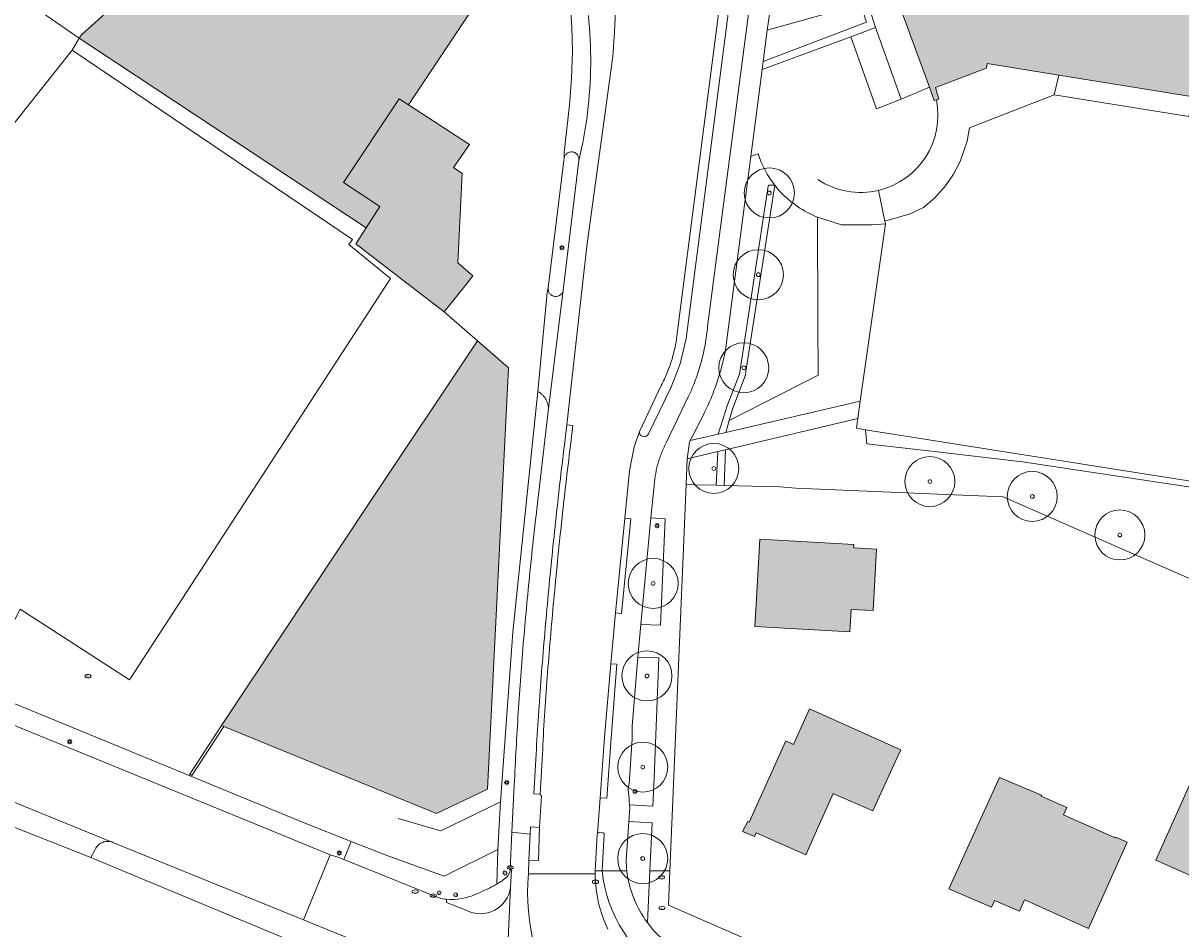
# Model space of a CAD drawing. Header units: metres. Extents: x 187482 to 189800, y 333582 to 335019.
# Tile 82 of 256: x 187874 to 187989, y 334216 to 334307. Entities that reach past the tile are written whole.
import ezdxf
from ezdxf.enums import TextEntityAlignment as Align

# ---------------------------------------------------------------- set-up
doc = ezdxf.new("R2010")
doc.units = ezdxf.units.M
doc.layers.get('0').update_dxf_attribs({"color": 252, "lineweight": 18})
for name, color, linetype, lineweight in [('B-WE-GR-BEPLANTING_CULTUUR_BODEMBEDEKKER-GV', 252, 'Continuous', 18), ('B-WE-GR-BEPLANTING_CULTUUR_HEESTERS-GV', 252, 'Continuous', 18), ('B-WE-GR-BOOM-S', 252, 'Continuous', 18), ('B-WE-IE-MEUBILAIR-S', 252, 'Continuous', 18), ('B-WE-IE-TERREINAFSCHEIDING_KUNSTMATIG_HEKWERK-G', 252, 'IE-TERREINAFSCHEIDING_KUNSTMATIG-SO', 18), ('B-WE-IE-TERREINAFSCHEIDING_KUNSTMATIG_MUUR-G', 252, 'IE-TERREINAFSCHEIDING_KUNSTMATIG-SO', 18), ('B-WE-OG-BEBOUWING-GV', 252, 'Continuous', 18), ('B-WE-OG-TERREIN_BEGROEID-GV', 252, 'Continuous', 18), ('B-WE-OG-TERREIN_ERF-GV', 252, 'Continuous', 18), ('B-WE-VH-GESLOTENVERHARDING_ASFALT-GV', 252, 'Continuous', 18), ('B-WE-VH-GESLOTENVERHARDING_BETON-GV', 252, 'Continuous', 18), ('B-WE-VH-HALFVERHARDING-GV', 252, 'Continuous', 18), ('B-WE-VH-OPENVERHARDING-GV', 252, 'Continuous', 18), ('B-WE-VH-OPENVERHARDING_BETONSTRAATSTEEN-GV', 252, 'Continuous', 18), ('B-WE-VH-OPENVERHARDING_STRAATBAKSTEEN-GV', 252, 'Continuous', 18), ('B-WE-VH-OPENVERHARDING_TEGEL-GV', 252, 'Continuous', 18)]:
    doc.layers.add(name, color=color, linetype=linetype, lineweight=lineweight)
doc.layers.add('B-WE-OG-BEBOUWING-V', color=7, linetype='Continuous', lineweight=18, true_color=0xf0f0f0)
doc.styles.add('NLCS-ISO', font='NLCS-ISO.ttf')
doc.linetypes.add('IE-TERREINAFSCHEIDING_KUNSTMATIG-SO', pattern='A,4,[82,NLCS.SHX,S=0.75,R=90,X=0,Y=0],4,-2', length=10)

# ---------------------------------------------------------------- blocks, each defined once
blk = doc.blocks.new('SIE-MEUBILAIR_PAAL_LICHTMAST-SO')
for points in [[(-0.62, 0), (-1, 0)], [(-0.71, 0.71), (-0.44, 0.44)], [(0, 1), (0, 0.62)], [(0.44, 0.44), (0.71, 0.71)], [(1, 0), (0.62, 0)], [(-0.71, -0.71), (-0.44, -0.44)], [(0, -0.62), (0, -1)], [(0.44, -0.44), (0.71, -0.71)]]:
    blk.add_lwpolyline(points)
blk.add_circle((0, 0), 0.5)
blk = doc.blocks.new('SIE-MEUBILAIR_PAAL_AFSLUITPAAL-SO')
blk.add_circle((0, 0), 0.75)
at = {"style": 'NLCS-ISO'}
blk.add_text('af', height=0.75, dxfattribs=at).set_placement((0, 0.05), align=Align.MIDDLE_CENTER)
blk = doc.blocks.new('SIE-MEUBILAIR_PAAL_VERKEERSBORD-SO')
blk.add_circle((0, 0), 0.75)
at = {"style": 'NLCS-ISO'}
blk.add_text('vb', height=0.75, dxfattribs=at).set_placement((0, 0.07), align=Align.MIDDLE_CENTER)
blk = doc.blocks.new('SIE-MEUBILAIR_PUT_BRANDKRAAN-SO')
blk.add_ellipse((0, 0), major_axis=(1.25, 0), ratio=0.54)
at = {"style": 'NLCS-ISO'}
blk.add_text('bk', height=0.75, dxfattribs=at).set_placement((0.03, 0), align=Align.MIDDLE_CENTER)
blk = doc.blocks.new('SIE-MEUBILAIR_PUT_KOLK-SO')
blk.add_ellipse((0, 0), major_axis=(1.25, 0), ratio=0.54)
at = {"style": 'NLCS-ISO'}
blk.add_text('klk', height=0.75, dxfattribs=at).set_placement((0.03, 0), align=Align.MIDDLE_CENTER)
blk = doc.blocks.new('SIE-MEUBILAIR_PUT_WATERLEIDINGPUT-SO')
blk.add_ellipse((0, 0), major_axis=(1.25, 0), ratio=0.54)
at = {"style": 'NLCS-ISO'}
blk.add_text('wl', height=0.75, dxfattribs=at).set_placement((-0.14, 0), align=Align.MIDDLE_CENTER)
blk = doc.blocks.new('SIE-MEUBILAIR_PUT_RIOOLPUT-SO')
blk.add_ellipse((0, 0), major_axis=(1.25, 0), ratio=0.54)
at = {"style": 'NLCS-ISO'}
blk.add_text('ri', height=0.75, dxfattribs=at).set_placement((-0.04, 0.07), align=Align.MIDDLE_CENTER)
blk = doc.blocks.new('SGR-BOOM_GBKN-SO')
at = {"color": 0, "linetype": 'ByBlock', "lineweight": 18}
for radius in [2, 0.15]:
    blk.add_circle((0, 0), radius, dxfattribs=at)

msp = doc.modelspace()

# ---------------------------------------------------------------- hatches: boundary and pattern name
at = {"layer": 'B-WE-OG-BEBOUWING-V'}
h = msp.add_hatch(color=256, dxfattribs=at)
h.dxf.hatch_style = 1
h.paths.add_polyline_path([(188033.108, 334320.742), (188033.794, 334325.007), (188033.376, 334325.074), (188030.565, 334325.526), (188032.496, 334337.489), (188020.556, 334339.403), (188020.77, 334340.736), (188016.565, 334341.411), (188016.351, 334340.078), (188004.832, 334341.963), (188005.049, 334343.295), (188000.845, 334343.981), (188000.628, 334342.649), (187988.994, 334344.524), (187989.208, 334345.857), (187985.019, 334346.529), (187984.805, 334345.196), (187976.803, 334346.461), (187975.502, 334338.831), (187973.555, 334339.204), (187971.69, 334338.096), (187971.652, 334338.071), (187971.615, 334338.047), (187969.924, 334336.836), (187968.849, 334335.952), (187967.822, 334335.011), (187967.811, 334335), (187967.8, 334334.99), (187967.667, 334334.859), (187967.534, 334334.728), (187967.272, 334334.463), (187967.137, 334334.323), (187967.003, 334334.182), (187966.738, 334333.898), (187965.015, 334331.81), (187963.883, 334330.153), (187962.882, 334328.413), (187962.018, 334326.601), (187961.297, 334324.728), (187960.705, 334322.693), (187960.279, 334320.617), (187960.021, 334318.513), (187959.933, 334316.396), (187960.015, 334314.278), (187960.267, 334312.174), (187960.687, 334310.097), (187961.273, 334308.06), (187964.215, 334300.097), (187964.676, 334298.773), (187964.902, 334298.834), (187965.145, 334298.9), (187964.798, 334300.062), (187969.904, 334302.02), (187969.979, 334302.47), (187977.151, 334301.313), (187990.579, 334299.146), (187996.728, 334298.153), (188002.553, 334297.213), (188005.507, 334296.736), (188013.68, 334295.417), (188017.559, 334294.791), (188021.383, 334318.538), (188029.227, 334317.272), (188029.879, 334321.261)], flags=17)
h.paths.add_polyline_path([(188029.227, 334317.272), (188028.824, 334314.805), (188032.052, 334314.278), (188033.108, 334320.742), (188029.879, 334321.261)], flags=16)
h = msp.add_hatch(color=256, dxfattribs=at)
h.dxf.hatch_style = 1
h.paths.add_polyline_path([(187907.893, 334286.048), (187909.278, 334288.188), (187905.646, 334290.583), (187911.204, 334298.94), (187912.128, 334298.326), (187912.405, 334298.742), (187918.251, 334307.524), (187923.118, 334314.833), (187923.242, 334315.02), (187907.415, 334325.722), (187905.804, 334324.716), (187889.844, 334314.748), (187883.474, 334308.987), (187879.435, 334305.333), (187879.215, 334305.012)], flags=17)
h = msp.add_hatch(color=256, dxfattribs=at)
h.dxf.hatch_style = 1
h.paths.add_polyline_path([(187912.128, 334298.326), (187911.204, 334298.94), (187905.646, 334290.583), (187909.278, 334288.188), (187907.893, 334286.048), (187906.857, 334284.438), (187910.672, 334281.51), (187915.698, 334277.652), (187917.887, 334280.386), (187918.579, 334281.251), (187917.053, 334282.533), (187917.486, 334291.468), (187916.64, 334292.085), (187918.215, 334294.37)], flags=17)
h = msp.add_hatch(color=256, dxfattribs=at)
h.dxf.hatch_style = 1
h.paths.add_polyline_path([(187919.035, 334274.734), (187908.213, 334258.537), (187893.455, 334236.303), (187893.691, 334236.206), (187911.835, 334228.767), (187914.923, 334227.501), (187920.039, 334229.94), (187922.116, 334272.034)], flags=17)
h = msp.add_hatch(color=256, dxfattribs=at)
h.dxf.hatch_style = 1
h.paths.add_polyline_path([(187946.886, 334248.427), (187946.764, 334246.18), (187956.238, 334245.646), (187956.366, 334247.905), (187958.563, 334247.784), (187958.91, 334253.935), (187956.641, 334254.061), (187956.66, 334254.393), (187947.243, 334254.91)], flags=17)
h = msp.add_hatch(color=256, dxfattribs=at)
h.dxf.hatch_style = 1
h.paths.add_polyline_path([(187951.833, 334223.367), (187953.714, 334227.581), (187954.563, 334229.483), (187955.275, 334229.177), (187955.482, 334229.089), (187958.542, 334227.775), (187958.849, 334228.44), (187961.056, 334233.225), (187961.349, 334233.86), (187952.211, 334237.96), (187950.616, 334234.405), (187949.837, 334234.754), (187946.196, 334226.641), (187946.064, 334226.699), (187945.506, 334225.709), (187946.729, 334225.206), (187946.885, 334225.575)], flags=17)
h = msp.add_hatch(color=256, dxfattribs=at)
h.dxf.hatch_style = 1
h.paths.add_polyline_path([(187973.819, 334218.826), (187976.89, 334217.446), (187980.098, 334216.004), (187983.977, 334224.635), (187982.799, 334225.139), (187982.76, 334225.051), (187977.586, 334227.379), (187977.928, 334228.097), (187975.354, 334229.215), (187975.403, 334229.326), (187971.191, 334231.095), (187966.126, 334219.982), (187970.393, 334218.124), (187970.691, 334218.808), (187973.19, 334217.72), (187973.696, 334218.881)], flags=17)
h = msp.add_hatch(color=256, dxfattribs=at)
h.dxf.hatch_style = 1
h.paths.add_polyline_path([(187986.829, 334222.849), (187992.984, 334220.106), (187991.505, 334216.732), (187988.838, 334210.65), (187988.536, 334210.783), (187988.315, 334210.279), (187993.834, 334207.858), (187998.195, 334217.798), (187998.525, 334217.653), (188002.479, 334226.542), (187996.816, 334229.05), (187996.647, 334228.669), (187990.549, 334231.178)], flags=17)

# ---------------------------------------------------------------- linework, layer by layer
at = {"layer": 'B-WE-GR-BEPLANTING_CULTUUR_BODEMBEDEKKER-GV', "flags": 128}
for points in [[(187947.074, 334293.45), (187946.34, 334293.163), (187943.859, 334274.088)], [(187941.637, 334267.423), (187940.489, 334265.148), (187940.301, 334264.776), (187943.077, 334265.421), (187944.034, 334268.365), (187945.206, 334271.402), (187948.089, 334290.194)], [(187948.089, 334290.194), (187948.108, 334290.322), (187948.745, 334290.308)]]:
    msp.add_lwpolyline(points, dxfattribs=at)
at = {"layer": 'B-WE-GR-BEPLANTING_CULTUUR_BODEMBEDEKKER-GV'}
for points in [[(187947.387, 334292.613, -0.0226589), (187947.074, 334293.45)], [(187947.771, 334291.806, -0.0225139), (187947.387, 334292.613)], [(187948.225, 334291.036, -0.021101), (187947.771, 334291.806)], [(187948.745, 334290.308, -0.0223493), (187948.225, 334291.036)], [(187943.859, 334274.088, -0.0080125), (187943.69, 334273.223)], [(187943.489, 334272.365, -0.0082596), (187943.256, 334271.515)], [(187943.69, 334273.223, -0.0082517), (187943.489, 334272.365)], [(187943.256, 334271.515, -0.0107644), (187942.993, 334270.674)], [(187942.993, 334270.674, -0.0096912), (187942.699, 334269.843)], [(187942.375, 334269.024, -0.0085145), (187942.021, 334268.217)], [(187942.699, 334269.843, -0.0096992), (187942.375, 334269.024)], [(187942.021, 334268.217, -0.0080988), (187941.637, 334267.423)]]:
    msp.add_lwpolyline(points, format="xyb", dxfattribs=at)
at = {"layer": 'B-WE-GR-BEPLANTING_CULTUUR_BODEMBEDEKKER-GV', "flags": 128}
msp.add_lwpolyline([(187943.04, 334263.676), (187939.981, 334262.954), (187939.873, 334260.381), (187940.698, 334260.361), (187942.899, 334260.307)], close=True, dxfattribs=at)
at = {"layer": 'B-WE-GR-BEPLANTING_CULTUUR_HEESTERS-GV', "flags": 128}
for points in [[(187958.816, 334306.056), (187958.027, 334308.602), (187957.318, 334308.403), (187957.514, 334307.802), (187957.566, 334307.643), (187957.908, 334306.594), (187947.591, 334302.676), (187947.487, 334301.886), (187956.344, 334305.146)], [(187957.318, 334308.403), (187947.999, 334305.793), (187947.591, 334302.676), (187957.908, 334306.594), (187957.566, 334307.643), (187957.514, 334307.802)], [(187948.745, 334290.308), (187948.108, 334290.322), (187948.089, 334290.194), (187945.206, 334271.402), (187944.034, 334268.365), (187943.077, 334265.421), (187943.849, 334265.6), (187944.188, 334266.782), (187944.542, 334268.016), (187945.79, 334271.247)], [(187943.822, 334263.86), (187943.04, 334263.676), (187942.899, 334260.307), (187943.672, 334260.288)], [(187936.368, 334257.04), (187935.355, 334246.395), (187937.318, 334246.309), (187937.783, 334256.967)]]:
    msp.add_lwpolyline(points, close=True, dxfattribs=at)
for points in [[(187934.223, 334228.375), (187936.545, 334228.247), (187936.676, 334231.07), (187937.16, 334243.048), (187935.067, 334243.131), (187934.495, 334236.232), (187934.49, 334234.963), (187934.197, 334230.421)], [(187931.489, 334221.761), (187930.79, 334221.768), (187930.784, 334221.472)], [(187931.669, 334216.865), (187932.044, 334215.932)]]:
    msp.add_lwpolyline(points, dxfattribs=at)
at = {"layer": 'B-WE-GR-BEPLANTING_CULTUUR_HEESTERS-GV'}
for points in [[(187934.197, 334230.421, 0.17519), (187934.108, 334229.614)], [(187934.108, 334229.614, -0.0117805), (187934.223, 334228.375)], [(187930.784, 334221.472, 0.0927242), (187931.669, 334216.865)], [(187938.309, 334211.312, -0.2464227), (187931.489, 334221.761)]]:
    msp.add_lwpolyline(points, format="xyb", dxfattribs=at)
at = {"layer": 'B-WE-IE-TERREINAFSCHEIDING_KUNSTMATIG_HEKWERK-G', "ltscale": 0.2, "flags": 128}
msp.add_lwpolyline([(188045.579, 334345.532), (188075.681, 334331.635), (188064.901, 334308.615), (188073.214, 334304.2), (188050.983, 334255.481), (188042.446, 334236.947), (188038.39, 334229.885), (188000, 334246.708), (187971.587, 334259.159), (187964.237, 334259.464), (187950.856, 334260.019), (187949.254, 334260.15), (187943.672, 334260.288), (187942.899, 334260.307), (187940.698, 334260.361)], dxfattribs=at)
at = {"layer": 'B-WE-IE-TERREINAFSCHEIDING_KUNSTMATIG_MUUR-G', "ltscale": 0.2, "flags": 128}
for points in [[(187958.816, 334306.056), (187956.344, 334305.146), (187947.487, 334301.886)], [(187919.035, 334274.734), (187915.698, 334277.652)], [(187921.335, 334228.653), (187922.554, 334245.609), (187925.068, 334269.685)], [(187893.455, 334236.303), (187890.283, 334231.421)], [(187890.283, 334231.421), (187890.493, 334231.285), (187893.691, 334236.206)], [(187911.102, 334226.999), (187915.366, 334225.774), (187921.335, 334228.653)]]:
    msp.add_lwpolyline(points, dxfattribs=at)
at = {"layer": 'B-WE-IE-TERREINAFSCHEIDING_KUNSTMATIG_MUUR-G', "ltscale": 0.2}
for points in [[(187959.108, 334289.785, 0.4046419), (187964.902, 334298.834)], [(187953.06, 334290.864, 0.207189), (187959.108, 334289.785)]]:
    msp.add_lwpolyline(points, format="xyb", dxfattribs=at)
at = {"layer": 'B-WE-OG-BEBOUWING-GV', "flags": 128}
for points in [[(187907.893, 334286.048), (187909.278, 334288.188), (187905.646, 334290.583), (187911.204, 334298.94), (187912.128, 334298.326), (187912.405, 334298.742), (187918.251, 334307.524), (187923.118, 334314.833), (187923.242, 334315.02), (187907.415, 334325.722), (187905.804, 334324.716), (187889.844, 334314.748), (187883.474, 334308.987), (187879.435, 334305.333), (187879.215, 334305.012)], [(187912.128, 334298.326), (187911.204, 334298.94), (187905.646, 334290.583), (187909.278, 334288.188), (187907.893, 334286.048), (187906.857, 334284.438), (187910.672, 334281.51), (187915.698, 334277.652), (187917.887, 334280.386), (187918.579, 334281.251), (187917.053, 334282.533), (187917.486, 334291.468), (187916.64, 334292.085), (187918.215, 334294.37)], [(187919.035, 334274.734), (187908.213, 334258.537), (187893.455, 334236.303), (187893.691, 334236.206), (187911.835, 334228.767), (187914.923, 334227.501), (187920.039, 334229.94), (187922.116, 334272.034)], [(187946.886, 334248.427), (187946.764, 334246.18), (187956.238, 334245.646), (187956.366, 334247.905), (187958.563, 334247.784), (187958.91, 334253.935), (187956.641, 334254.061), (187956.66, 334254.393), (187947.243, 334254.91)], [(187951.833, 334223.367), (187953.714, 334227.581), (187954.563, 334229.483), (187955.275, 334229.177), (187955.482, 334229.089), (187958.542, 334227.775), (187958.849, 334228.44), (187961.056, 334233.225), (187961.349, 334233.86), (187952.211, 334237.96), (187950.616, 334234.405), (187949.837, 334234.754), (187946.196, 334226.641), (187946.064, 334226.699), (187945.506, 334225.709), (187946.729, 334225.206), (187946.885, 334225.575)], [(187973.819, 334218.826), (187976.89, 334217.446), (187980.098, 334216.004), (187983.977, 334224.635), (187982.799, 334225.139), (187982.76, 334225.051), (187977.586, 334227.379), (187977.928, 334228.097), (187975.354, 334229.215), (187975.403, 334229.326), (187971.191, 334231.095), (187966.126, 334219.982), (187970.393, 334218.124), (187970.691, 334218.808), (187973.19, 334217.72), (187973.696, 334218.881)], [(187986.829, 334222.849), (187992.984, 334220.106), (187991.505, 334216.732), (187988.838, 334210.65), (187988.536, 334210.783), (187988.315, 334210.279), (187993.834, 334207.858), (187998.195, 334217.798), (187998.525, 334217.653), (188002.479, 334226.542), (187996.816, 334229.05), (187996.647, 334228.669), (187990.549, 334231.178)]]:
    msp.add_lwpolyline(points, close=True, dxfattribs=at)
msp.add_lwpolyline([(187961.273, 334308.06), (187964.215, 334300.097), (187964.676, 334298.773), (187964.902, 334298.834), (187965.145, 334298.9), (187964.798, 334300.062), (187969.904, 334302.02), (187969.979, 334302.47), (187977.151, 334301.313), (187990.579, 334299.146), (187996.728, 334298.153), (188002.553, 334297.213), (188005.507, 334296.736), (188013.68, 334295.417), (188017.559, 334294.791), (188021.383, 334318.538)], dxfattribs=at)
at = {"layer": 'B-WE-OG-TERREIN_BEGROEID-GV', "flags": 128}
for points in [[(188064.323, 334332.416), (188057.231, 334288.401), (188038.576, 334291.42), (188032.702, 334253.748), (188022.84, 334255.232), (187973.507, 334262.658), (187964.413, 334263.706), (187957.931, 334264.447), (187957.808, 334265.859), (187956.902, 334266.005), (187957.04, 334266.98), (187943.822, 334263.86), (187943.672, 334260.288), (187949.254, 334260.15), (187950.856, 334260.019), (187964.237, 334259.464), (187971.587, 334259.159), (188000, 334246.708), (188038.39, 334229.885), (188042.446, 334236.947), (188050.983, 334255.481), (188073.214, 334304.2), (188064.901, 334308.615)], [(187835.604, 334252.492), (187837.193, 334256.156), (187837.844, 334257.715), (187838.883, 334260.142), (187842.048, 334254.642), (187847.078, 334258.225), (187845.888, 334262.768), (187878.519, 334303.816), (187879.215, 334305.012), (187875.011, 334307.887), (187872.86, 334309.354), (187872.514, 334308.952), (187872.175, 334308.553), (187838.56, 334267.626)], [(187948.745, 334290.308), (187945.79, 334271.247), (187944.542, 334268.016), (187944.188, 334266.782), (187945.938, 334267.686), (187953.08, 334271.312), (187953.048, 334276.676), (187953.003, 334287.119)], [(187936.007, 334216.588), (187936.252, 334221.761), (187936.48, 334226.566), (187934.151, 334226.686), (187933.886, 334222.835)]]:
    msp.add_lwpolyline(points, dxfattribs=at)
for points in [[(187890.202, 334231.296), (187890.283, 334231.421), (187893.455, 334236.303), (187908.213, 334258.537), (187919.035, 334274.734), (187915.698, 334277.652), (187910.672, 334281.51), (187906.857, 334284.438), (187907.893, 334286.048), (187879.215, 334305.012), (187878.519, 334303.816), (187906.526, 334284.87), (187906.182, 334284.377), (187910.329, 334280.975), (187884.252, 334240.855), (187873.333, 334247.918), (187871.977, 334245.278), (187851.153, 334256.076), (187844.023, 334251.209), (187844.463, 334250.443), (187844.646, 334249.896), (187849.743, 334247.848), (187868.542, 334240.203)], [(187959.794, 334286.452), (187958.467, 334286.359), (187955.412, 334286.33), (187953.003, 334287.119), (187953.048, 334276.676), (187953.08, 334271.312), (187945.938, 334267.686), (187944.188, 334266.782), (187943.849, 334265.6), (187957.286, 334268.721)], [(188017.113, 334256.481), (187957.808, 334265.859), (187957.931, 334264.447), (187964.413, 334263.706), (187973.507, 334262.658), (188022.84, 334255.232), (188022.724, 334255.548)]]:
    msp.add_lwpolyline(points, close=True, dxfattribs=at)
at = {"layer": 'B-WE-OG-TERREIN_BEGROEID-GV'}
for points in [[(187949.332, 334289.623, -0.0220031), (187948.745, 334290.308)], [(187953.003, 334287.119, -0.1102332), (187949.332, 334289.623)], [(187933.886, 334222.835, 0.0258302), (187933.958, 334221.761)], [(187933.958, 334221.761, 0.1311295), (187936.007, 334216.588)]]:
    msp.add_lwpolyline(points, format="xyb", dxfattribs=at)
at = {"layer": 'B-WE-OG-TERREIN_ERF-GV', "flags": 128}
for points in [[(187886.113, 334321.442), (187886.425, 334318.238), (187886.495, 334318.154), (187881.492, 334314.14), (187881.137, 334314.229), (187875.011, 334307.887), (187879.215, 334305.012), (187879.435, 334305.333), (187883.474, 334308.987), (187889.844, 334314.748), (187905.804, 334324.716), (187904.982, 334326.03), (187906.24, 334326.646), (187907.22, 334328.362), (187901.394, 334332.338), (187901.093, 334332.268), (187901.853, 334330.847)], [(187918.251, 334307.524), (187912.405, 334298.742), (187912.128, 334298.326), (187918.215, 334294.37), (187916.64, 334292.085), (187917.486, 334291.468), (187917.053, 334282.533), (187918.579, 334281.251), (187917.887, 334280.386), (187915.698, 334277.652), (187919.035, 334274.734), (187922.116, 334272.034), (187920.039, 334229.94), (187914.923, 334227.501), (187911.835, 334228.767), (187893.691, 334236.206), (187893.455, 334236.303), (187890.283, 334231.421), (187890.202, 334231.296), (187901.71, 334226.563), (187906.403, 334224.708), (187910.068, 334223.259), (187915.685, 334221.225), (187921.074, 334223.911), (187921.335, 334228.653), (187922.554, 334245.609), (187925.068, 334269.685), (187925.993, 334279.577), (187926.093, 334280.05), (187927.704, 334293.026), (187927.696, 334293.582), (187928.232, 334298.342), (187928.436, 334300.96), (187928.523, 334303.708), (187928.471, 334306.066), (187928.295, 334308.699)], [(188000, 334246.708), (187971.587, 334259.159), (187964.237, 334259.464), (187950.856, 334260.019), (187949.254, 334260.15), (187943.672, 334260.288), (187942.899, 334260.307), (187940.698, 334260.361), (187939.873, 334260.381), (187938.249, 334221.761), (187938.106, 334218.35), (187965.115, 334206.563), (187988.753, 334196.247), (187989.129, 334196.304), (187998.197, 334192.368)], [(187871.678, 334208.961), (187883.426, 334204.262), (187883.519, 334204.494), (187889.713, 334202.016), (187889.911, 334201.937), (187901.302, 334197.381), (187899.259, 334192.274), (187901.456, 334191.395), (187911.022, 334187.568), (187911.808, 334187.253), (187913.676, 334209.467), (187910.777, 334210.467), (187904.937, 334212.873), (187880.395, 334223.092), (187868.606, 334227.736)]]:
    msp.add_lwpolyline(points, dxfattribs=at)
for points in [[(187946.764, 334246.18), (187946.886, 334248.427), (187947.243, 334254.91), (187956.66, 334254.393), (187956.641, 334254.061), (187958.91, 334253.935), (187958.563, 334247.784), (187956.366, 334247.905), (187956.238, 334245.646)], [(187953.714, 334227.581), (187951.833, 334223.367), (187946.885, 334225.575), (187946.729, 334225.206), (187945.506, 334225.709), (187946.064, 334226.699), (187946.196, 334226.641), (187949.837, 334234.754), (187950.616, 334234.405), (187952.211, 334237.96), (187961.349, 334233.86), (187961.056, 334233.225), (187958.849, 334228.44), (187958.542, 334227.775), (187955.482, 334229.089), (187955.275, 334229.177), (187954.563, 334229.483)], [(187976.89, 334217.446), (187973.819, 334218.826), (187973.696, 334218.881), (187973.19, 334217.72), (187970.691, 334218.808), (187970.393, 334218.124), (187966.126, 334219.982), (187971.191, 334231.095), (187975.403, 334229.326), (187975.354, 334229.215), (187977.928, 334228.097), (187977.586, 334227.379), (187982.76, 334225.051), (187982.799, 334225.139), (187983.977, 334224.635), (187980.098, 334216.004)], [(187992.984, 334220.106), (187986.829, 334222.849), (187990.549, 334231.178), (187996.647, 334228.669), (187996.816, 334229.05), (188002.479, 334226.542), (187998.525, 334217.653), (187998.195, 334217.798), (187993.834, 334207.858), (187988.315, 334210.279), (187988.536, 334210.783), (187988.838, 334210.65), (187991.505, 334216.732)]]:
    msp.add_lwpolyline(points, close=True, dxfattribs=at)
at = {"layer": 'B-WE-VH-GESLOTENVERHARDING_ASFALT-GV', "flags": 128}
for points in [[(187942.026, 334276.185), (187946.477, 334310.269), (187947.536, 334320.273), (187947.677, 334326.317)], [(187945.045, 334314.965), (187942.211, 334293.009), (187939.881, 334274.972), (187939.286, 334272.463), (187938.356, 334270.058), (187936.085, 334265.399)], [(187939.018, 334275.733), (187943.892, 334313.407)], [(187927.725, 334264.363), (187927.97, 334266.345), (187928.486, 334271.153), (187929.968, 334284.222), (187932.549, 334303.167), (187932.714, 334305.638), (187932.879, 334309.043), (187932.784, 334312.773)], [(187932.879, 334309.043), (187932.714, 334305.638), (187932.549, 334303.167), (187929.968, 334284.222), (187928.486, 334271.153), (187927.97, 334266.345), (187928.565, 334266.271), (187928.32, 334264.289)], [(187964.902, 334298.834), (187964.676, 334298.773), (187964.215, 334300.097), (187961.376, 334298.916), (187958.905, 334297.931), (187956.344, 334305.146), (187947.487, 334301.886), (187946.34, 334293.163), (187947.074, 334293.45)], [(187990.132, 334297.173), (187976.66, 334299.328), (187968.21, 334296.032), (187967.967, 334294.723), (187967.284, 334292.675), (187966.6, 334291.404), (187965.807, 334290.253), (187964.694, 334289.025), (187963.604, 334288.081), (187962.276, 334287.434), (187959.745, 334286.725), (187959.794, 334286.452), (187957.286, 334268.721), (187957.04, 334266.98), (187956.902, 334266.005), (187957.808, 334265.859), (188017.113, 334256.481)], [(187929.159, 334292.775), (187927.604, 334279.819), (187926.143, 334267.974), (187925.126, 334259.341)], [(187953.003, 334287.119), (187955.412, 334286.33), (187958.467, 334286.359), (187959.794, 334286.452), (187959.745, 334286.725), (187959.108, 334289.785)], [(187925.532, 334233.456), (187925.301, 334229.445), (187925.294, 334229.322), (187925.435, 334229.288), (187925.225, 334226.108), (187925.112, 334222.8), (187924.162, 334222.831), (187924.122, 334221.472), (187930.784, 334221.472), (187930.79, 334221.768), (187931.007, 334225.398), (187931.016, 334225.514), (187931.301, 334229.078), (187931.738, 334235.133), (187932.35, 334242.457), (187932.821, 334247.547), (187933.762, 334257.008), (187934.23, 334261.767), (187934.686, 334264.152), (187935.239, 334265.765), (187937.397, 334270.279)], [(187937.93, 334264.614), (187940.133, 334269.208)], [(187935.239, 334265.765), (187934.686, 334264.152), (187934.23, 334261.767), (187933.762, 334257.008), (187934.359, 334256.949), (187933.418, 334247.488), (187932.821, 334247.547), (187932.35, 334242.457), (187932.949, 334242.415), (187932.378, 334235.04), (187931.952, 334229.027), (187931.301, 334229.078), (187931.016, 334225.514)], [(187934.197, 334230.421), (187934.49, 334234.963), (187934.495, 334236.232), (187935.067, 334243.131), (187935.355, 334246.395), (187936.368, 334257.04), (187936.691, 334260.261)], [(187868.189, 334230.481), (187882.591, 334224.612), (187901.628, 334216.863), (187904.301, 334223.37), (187898.25, 334225.871), (187868.642, 334237.956), (187843.107, 334248.381), (187839.486, 334249.846)], [(187922.704, 334230.347), (187922.701, 334230.322), (187922.471, 334225.622), (187924.289, 334225.432), (187924.324, 334226.152), (187925.225, 334226.108), (187925.435, 334229.288), (187925.294, 334229.322), (187925.301, 334229.445), (187924.662, 334229.48), (187924.884, 334233.457)], [(187933.886, 334222.835), (187934.151, 334226.686), (187934.244, 334228.041), (187934.223, 334228.375)], [(187924.122, 334221.472), (187924.162, 334222.831), (187924.289, 334225.432), (187922.471, 334225.622), (187922.289, 334221.885), (187922.441, 334221.878), (187922.34, 334220.092)], [(187931.196, 334225.591), (187931.508, 334225.581)], [(187931.702, 334225.415), (187931.482, 334221.839), (187931.489, 334221.761), (187933.958, 334221.761)], [(187915, 334219.126), (187905.668, 334222.896), (187905.061, 334223.141), (187904.301, 334223.37), (187901.628, 334216.863), (187904.643, 334215.636), (187912.227, 334212.62), (187915.626, 334211.24), (187919.141, 334209.813)], [(187930.784, 334221.472), (187924.122, 334221.472)], [(187933.958, 334221.761), (187931.489, 334221.761)], [(187921.733, 334206.707), (187922.34, 334220.092)], [(187922.34, 334220.092), (187921.733, 334206.707), (187923.766, 334206.606), (187923.78, 334206.903)], [(187917.908, 334217.831), (187915.928, 334218.607), (187915.941, 334218.921), (187915.852, 334218.928), (187915.768, 334218.936)], [(187932.044, 334215.932), (187931.669, 334216.865)]]:
    msp.add_lwpolyline(points, dxfattribs=at)
at = {"layer": 'B-WE-VH-GESLOTENVERHARDING_ASFALT-GV'}
for points in [[(187930.115, 334307.268, -0.0281932), (187930.342, 334302.411)], [(187930.342, 334302.411, -0.0280358), (187930.022, 334297.56)], [(187959.108, 334289.785, 0.4046419), (187964.902, 334298.834)], [(187930.022, 334297.56, -0.028237), (187929.159, 334292.775)], [(187947.074, 334293.45, 0.0226589), (187947.387, 334292.613)], [(187947.387, 334292.613, 0.0225139), (187947.771, 334291.806)], [(187947.771, 334291.806, 0.021101), (187948.225, 334291.036)], [(187948.225, 334291.036, 0.0223493), (187948.745, 334290.308)], [(187948.745, 334290.308, 0.0220031), (187949.332, 334289.623)], [(187949.332, 334289.623, 0.1102332), (187953.003, 334287.119)], [(187941.925, 334275.282, 0.0121534), (187942.026, 334276.185)], [(187938.812, 334274.317, 0.0114813), (187938.932, 334275.023)], [(187938.932, 334275.023, 0.011441), (187939.018, 334275.733)], [(187941.785, 334274.385, 0.011053), (187941.925, 334275.282)], [(187938.471, 334272.928, 0.0132306), (187938.658, 334273.619)], [(187938.658, 334273.619, 0.0115321), (187938.812, 334274.317)], [(187941.387, 334272.613, 0.0101418), (187941.606, 334273.495)], [(187941.606, 334273.495, 0.0101536), (187941.785, 334274.385)], [(187938.251, 334272.247, 0.0119259), (187938.471, 334272.928)], [(187941.13, 334271.742, 0.0104403), (187941.387, 334272.613)], [(187937.713, 334270.921, 0.0106342), (187937.998, 334271.578)], [(187937.998, 334271.578, 0.0106378), (187938.251, 334272.247)], [(187940.835, 334270.883, 0.0104448), (187941.13, 334271.742)], [(187937.397, 334270.279, 0.0124995), (187937.713, 334270.921)], [(187940.133, 334269.208, 0.0108428), (187940.502, 334270.038)], [(187940.502, 334270.038, 0.0104302), (187940.835, 334270.883)], [(187935.22, 334265.598, -0.0893467), (187935.239, 334265.765)], [(187935.262, 334265.435, -0.0849903), (187935.22, 334265.598)], [(187935.359, 334265.298, -0.0775794), (187935.262, 334265.435)], [(187936.085, 334265.399, -0.0883786), (187935.976, 334265.271)], [(187927.263, 334260.504, -0.0020744), (187927.725, 334264.363)], [(187928.32, 334264.289, 0.0018519), (187927.859, 334260.435)], [(187935.499, 334265.205, -0.0907652), (187935.359, 334265.298)], [(187935.663, 334265.167, -0.0863813), (187935.499, 334265.205)], [(187935.829, 334265.19, -0.0902973), (187935.663, 334265.167)], [(187935.976, 334265.271, -0.087966), (187935.829, 334265.19)], [(187937.673, 334264.105, -0.0133301), (187937.93, 334264.614)], [(187937.074, 334262.505, -0.0127623), (187937.245, 334263.049)], [(187937.245, 334263.049, -0.0143685), (187937.445, 334263.583)], [(187937.445, 334263.583, -0.0110581), (187937.673, 334264.105)], [(187936.822, 334261.393, -0.016145), (187936.933, 334261.953)], [(187936.933, 334261.953, -0.0127732), (187937.074, 334262.505)], [(187936.691, 334260.261, -0.0139762), (187936.741, 334260.829)], [(187936.741, 334260.829, -0.0126596), (187936.822, 334261.393)], [(187926.831, 334256.642, -0.0015916), (187927.263, 334260.504)], [(187927.859, 334260.435, 0.0018211), (187927.428, 334256.578)], [(187925.126, 334259.341, 0.0024895), (187924.705, 334255.728)], [(187926.429, 334252.777, -0.0020743), (187926.831, 334256.642)], [(187927.428, 334256.578, 0.0021037), (187927.026, 334252.718)], [(187924.705, 334255.728, 0.0022159), (187924.317, 334252.111)], [(187926.056, 334248.909, -0.001793), (187926.429, 334252.777)], [(187927.026, 334252.718, 0.0020766), (187926.654, 334248.855)], [(187924.317, 334252.111, 0.0024628), (187923.964, 334248.491)], [(187923.964, 334248.491, 0.0021904), (187923.644, 334244.867)], [(187925.713, 334245.038, -0.0018169), (187926.056, 334248.909)], [(187926.654, 334248.855, 0.0017965), (187926.311, 334244.989)], [(187923.644, 334244.867, 0.0022137), (187923.358, 334241.24)], [(187925.4, 334241.165, -0.0018164), (187925.713, 334245.038)], [(187926.311, 334244.989, 0.0017979), (187925.998, 334241.121)], [(187923.358, 334241.24, 0.0022129), (187923.106, 334237.611)], [(187925.116, 334237.289, -0.002053), (187925.4, 334241.165)], [(187925.998, 334241.121, 0.0017992), (187925.715, 334237.251)], [(187923.106, 334237.611, 0.0022118), (187922.888, 334233.98)], [(187924.884, 334233.457, -0.0020486), (187925.116, 334237.289)], [(187925.715, 334237.251, 0.0018783), (187925.532, 334233.456)], [(187922.888, 334233.98, 0.0022103), (187922.704, 334230.347)], [(187934.108, 334229.614, -0.17519), (187934.197, 334230.421)], [(187934.223, 334228.375, 0.0117805), (187934.108, 334229.614)], [(187931.016, 334225.514, -0.2959847), (187931.196, 334225.591)], [(187931.508, 334225.581, -0.5216806), (187931.702, 334225.415)], [(187933.958, 334221.761, -0.0258302), (187933.886, 334222.835)], [(187924.122, 334221.472, 0.1684117), (187927.711, 334207.388)], [(187927.711, 334207.388, -0.1684117), (187924.122, 334221.472)], [(187931.669, 334216.865, -0.0927242), (187930.784, 334221.472)], [(187931.489, 334221.761, 0.2464227), (187938.309, 334211.312)], [(187936.007, 334216.588, -0.1311295), (187933.958, 334221.761)], [(187915.768, 334218.936, -0.0576301), (187915, 334219.126)], [(187922.34, 334220.092, -0.5179272), (187917.908, 334217.831)], [(187939.237, 334213.695, -0.1014821), (187936.007, 334216.588)]]:
    msp.add_lwpolyline(points, format="xyb", dxfattribs=at)
at = {"layer": 'B-WE-VH-GESLOTENVERHARDING_BETON-GV', "flags": 128}
msp.add_lwpolyline([(187925.225, 334226.108), (187924.324, 334226.152), (187924.289, 334225.432), (187924.162, 334222.831), (187925.112, 334222.8)], close=True, dxfattribs=at)
at = {"layer": 'B-WE-VH-GESLOTENVERHARDING_BETON-GV'}
for points in [[(187922.279, 334221.756, -0.1668218), (187921.966, 334221.168)], [(187920.666, 334220.277, -0.0251721), (187918.847, 334219.42)], [(187920.971, 334220.442, -0.0144709), (187920.666, 334220.277)], [(187921.966, 334221.168, -0.0521657), (187920.971, 334220.442)], [(187918.847, 334219.42, -0.1228894), (187915.941, 334218.921)], [(187917.908, 334217.831, 0.5179272), (187922.34, 334220.092)]]:
    msp.add_lwpolyline(points, format="xyb", dxfattribs=at)
at = {"layer": 'B-WE-VH-GESLOTENVERHARDING_BETON-GV', "flags": 128}
for points in [[(187922.34, 334220.092), (187922.441, 334221.878), (187922.289, 334221.885), (187922.279, 334221.756)], [(187915.941, 334218.921), (187915.928, 334218.607), (187917.908, 334217.831)]]:
    msp.add_lwpolyline(points, dxfattribs=at)
at = {"layer": 'B-WE-VH-HALFVERHARDING-GV', "flags": 128}
msp.add_lwpolyline([(187910.329, 334280.975), (187906.182, 334284.377), (187906.526, 334284.87), (187878.519, 334303.816), (187845.888, 334262.768), (187847.078, 334258.225), (187842.048, 334254.642), (187844.023, 334251.209), (187851.153, 334256.076), (187871.977, 334245.278), (187873.333, 334247.918), (187884.252, 334240.855)], close=True, dxfattribs=at)
at = {"layer": 'B-WE-VH-OPENVERHARDING-GV', "flags": 128}
for points in [[(187948.235, 334307.589), (187947.999, 334305.793), (187957.318, 334308.403)], [(187958.027, 334308.602), (187958.816, 334306.056), (187961.376, 334298.916), (187964.215, 334300.097), (187961.273, 334308.06)]]:
    msp.add_lwpolyline(points, dxfattribs=at)
msp.add_lwpolyline([(187961.376, 334298.916), (187958.816, 334306.056), (187956.344, 334305.146), (187958.905, 334297.931)], close=True, dxfattribs=at)
at = {"layer": 'B-WE-VH-OPENVERHARDING_BETONSTRAATSTEEN-GV', "flags": 128}
for points in [[(187977.151, 334301.313), (187969.979, 334302.47), (187969.904, 334302.02), (187964.798, 334300.062), (187965.145, 334298.9), (187964.902, 334298.834)], [(187959.108, 334289.785), (187959.745, 334286.725), (187962.276, 334287.434), (187963.604, 334288.081), (187964.694, 334289.025), (187965.807, 334290.253), (187966.6, 334291.404), (187967.284, 334292.675), (187967.967, 334294.723), (187968.21, 334296.032), (187976.66, 334299.328), (187977.151, 334301.313)], [(187931.016, 334225.514), (187931.007, 334225.398), (187930.79, 334221.768)], [(187930.79, 334221.768), (187931.489, 334221.761), (187931.482, 334221.839), (187931.702, 334225.415)], [(187931.508, 334225.581), (187931.196, 334225.591)]]:
    msp.add_lwpolyline(points, dxfattribs=at)
at = {"layer": 'B-WE-VH-OPENVERHARDING_BETONSTRAATSTEEN-GV'}
for points in [[(187964.902, 334298.834, -0.4046419), (187959.108, 334289.785)], [(187931.196, 334225.591, 0.2959847), (187931.016, 334225.514)], [(187931.702, 334225.415, 0.5216806), (187931.508, 334225.581)]]:
    msp.add_lwpolyline(points, format="xyb", dxfattribs=at)
at = {"layer": 'B-WE-VH-OPENVERHARDING_STRAATBAKSTEEN-GV', "flags": 128}
for points in [[(187936.085, 334265.399), (187938.356, 334270.058), (187939.286, 334272.463), (187939.881, 334274.972), (187942.211, 334293.009), (187945.045, 334314.965)], [(187943.892, 334313.407), (187939.018, 334275.733)], [(187937.397, 334270.279), (187935.239, 334265.765)], [(187928.32, 334264.289), (187928.565, 334266.271), (187927.97, 334266.345), (187927.725, 334264.363)], [(187924.884, 334233.457), (187924.662, 334229.48), (187925.301, 334229.445), (187925.532, 334233.456)], [(187882.591, 334224.612), (187868.189, 334230.481)], [(187868.943, 334228.586), (187868.606, 334227.736), (187880.395, 334223.092), (187880.814, 334223.915)]]:
    msp.add_lwpolyline(points, dxfattribs=at)
at = {"layer": 'B-WE-VH-OPENVERHARDING_STRAATBAKSTEEN-GV'}
for points in [[(187938.932, 334275.023, -0.0114813), (187938.812, 334274.317)], [(187939.018, 334275.733, -0.011441), (187938.932, 334275.023)], [(187938.658, 334273.619, -0.0132306), (187938.471, 334272.928)], [(187938.812, 334274.317, -0.0115321), (187938.658, 334273.619)], [(187938.471, 334272.928, -0.0119259), (187938.251, 334272.247)], [(187937.998, 334271.578, -0.0106342), (187937.713, 334270.921)], [(187938.251, 334272.247, -0.0106378), (187937.998, 334271.578)], [(187937.713, 334270.921, -0.0124995), (187937.397, 334270.279)], [(187935.239, 334265.765, 0.0893467), (187935.22, 334265.598)], [(187935.22, 334265.598, 0.0849903), (187935.262, 334265.435)], [(187935.262, 334265.435, 0.0775794), (187935.359, 334265.298)], [(187935.976, 334265.271, 0.0883786), (187936.085, 334265.399)], [(187927.725, 334264.363, 0.0020744), (187927.263, 334260.504)], [(187927.859, 334260.435, -0.0018519), (187928.32, 334264.289)], [(187935.359, 334265.298, 0.0907652), (187935.499, 334265.205)], [(187935.499, 334265.205, 0.0863813), (187935.663, 334265.167)], [(187935.663, 334265.167, 0.0902973), (187935.829, 334265.19)], [(187935.829, 334265.19, 0.087966), (187935.976, 334265.271)], [(187927.263, 334260.504, 0.0015916), (187926.831, 334256.642)], [(187927.428, 334256.578, -0.0018211), (187927.859, 334260.435)], [(187926.831, 334256.642, 0.0020743), (187926.429, 334252.777)], [(187927.026, 334252.718, -0.0021037), (187927.428, 334256.578)], [(187926.429, 334252.777, 0.001793), (187926.056, 334248.909)], [(187926.654, 334248.855, -0.0020766), (187927.026, 334252.718)], [(187926.056, 334248.909, 0.0018169), (187925.713, 334245.038)], [(187926.311, 334244.989, -0.0017965), (187926.654, 334248.855)], [(187925.713, 334245.038, 0.0018164), (187925.4, 334241.165)], [(187925.998, 334241.121, -0.0017979), (187926.311, 334244.989)], [(187925.4, 334241.165, 0.002053), (187925.116, 334237.289)], [(187925.715, 334237.251, -0.0017992), (187925.998, 334241.121)], [(187925.116, 334237.289, 0.0020486), (187924.884, 334233.457)], [(187925.532, 334233.456, -0.0018783), (187925.715, 334237.251)], [(187880.814, 334223.915, -0.0457529), (187880.949, 334224.14)], [(187880.949, 334224.14, -0.0457693), (187881.123, 334224.335)], [(187881.123, 334224.335, -0.0487919), (187881.331, 334224.495)], [(187881.331, 334224.495, -0.0443802), (187881.565, 334224.613)], [(187881.565, 334224.613, -0.0445139), (187881.817, 334224.686)], [(187881.817, 334224.686, -0.0459409), (187882.078, 334224.71)], [(187882.078, 334224.71, -0.0497193), (187882.339, 334224.685)], [(187882.339, 334224.685, -0.0445139), (187882.591, 334224.612)]]:
    msp.add_lwpolyline(points, format="xyb", dxfattribs=at)
at = {"layer": 'B-WE-VH-OPENVERHARDING_STRAATBAKSTEEN-GV', "flags": 128}
for points in [[(187932.821, 334247.547), (187933.418, 334247.488), (187934.359, 334256.949), (187933.762, 334257.008)], [(187931.301, 334229.078), (187931.952, 334229.027), (187932.378, 334235.04), (187932.949, 334242.415), (187932.35, 334242.457), (187931.738, 334235.133)]]:
    msp.add_lwpolyline(points, close=True, dxfattribs=at)
at = {"layer": 'B-WE-VH-OPENVERHARDING_TEGEL-GV', "flags": 128}
for points in [[(187947.677, 334326.317), (187947.536, 334320.273), (187946.477, 334310.269), (187942.026, 334276.185)], [(187928.322, 334311.55), (187927.736, 334311.919), (187928.295, 334308.699), (187928.471, 334306.066), (187928.523, 334303.708), (187928.436, 334300.96), (187928.232, 334298.342), (187927.696, 334293.582), (187927.704, 334293.026)], [(187943.859, 334274.088), (187946.34, 334293.163), (187947.487, 334301.886), (187947.591, 334302.676), (187947.999, 334305.793), (187948.235, 334307.589)], [(187927.704, 334293.026), (187926.093, 334280.05)], [(187927.604, 334279.819), (187929.159, 334292.775)], [(187926.093, 334280.05), (187925.993, 334279.577), (187925.068, 334269.685)], [(187926.143, 334267.974), (187927.604, 334279.819)], [(187925.068, 334269.685), (187922.554, 334245.609), (187921.335, 334228.653), (187921.074, 334223.911), (187920.971, 334220.442)], [(187940.133, 334269.208), (187937.93, 334264.614)], [(187925.126, 334259.341), (187926.143, 334267.974)], [(187936.691, 334260.261), (187936.368, 334257.04), (187937.783, 334256.967), (187937.318, 334246.309), (187935.355, 334246.395), (187935.067, 334243.131), (187937.16, 334243.048), (187936.676, 334231.07), (187936.545, 334228.247), (187934.223, 334228.375), (187934.244, 334228.041), (187934.151, 334226.686), (187936.48, 334226.566), (187936.252, 334221.761), (187938.249, 334221.761), (187939.873, 334260.381), (187939.981, 334262.954), (187940.219, 334264.613), (187940.301, 334264.776), (187940.489, 334265.148), (187941.637, 334267.423)], [(187922.279, 334221.756), (187922.289, 334221.885), (187922.471, 334225.622), (187922.701, 334230.322), (187922.704, 334230.347)], [(187880.814, 334223.915), (187880.395, 334223.092), (187904.937, 334212.873), (187905.331, 334213.845)], [(187904.643, 334215.636), (187901.628, 334216.863), (187882.591, 334224.612)], [(187920.971, 334220.442), (187921.074, 334223.911), (187915.685, 334221.225), (187910.068, 334223.259), (187906.403, 334224.708), (187905.668, 334222.896), (187915, 334219.126)], [(187945.394, 334210.635), (187946.158, 334212.379), (187951.467, 334210.093), (187950.66, 334208.291), (187952.251, 334207.583), (187953.043, 334209.363), (187964.319, 334204.46), (187964.367, 334204.54), (187965.115, 334206.563), (187938.106, 334218.35), (187938.249, 334221.761), (187936.252, 334221.761), (187936.007, 334216.588)], [(187915.768, 334218.936), (187915.852, 334218.928), (187915.941, 334218.921)]]:
    msp.add_lwpolyline(points, dxfattribs=at)
at = {"layer": 'B-WE-VH-OPENVERHARDING_TEGEL-GV'}
for points in [[(187930.342, 334302.411, 0.0281932), (187930.115, 334307.268)], [(187930.022, 334297.56, 0.0280358), (187930.342, 334302.411)], [(187929.159, 334292.775, 0.028237), (187930.022, 334297.56)], [(187927.807, 334293.295, 0.1011937), (187927.704, 334293.026)], [(187927.704, 334293.026, -0.1011937), (187927.807, 334293.295)], [(187928.006, 334293.504, 0.098101), (187927.807, 334293.295)], [(187927.807, 334293.295, -0.098101), (187928.006, 334293.504)], [(187928.269, 334293.621, 0.0948852), (187928.006, 334293.504)], [(187928.006, 334293.504, -0.0948852), (187928.269, 334293.621)], [(187928.557, 334293.628, 0.1006356), (187928.269, 334293.621)], [(187928.269, 334293.621, -0.1006356), (187928.557, 334293.628)], [(187928.826, 334293.525, 0.1011937), (187928.557, 334293.628)], [(187928.557, 334293.628, -0.1011937), (187928.826, 334293.525)], [(187929.035, 334293.326, 0.098101), (187928.826, 334293.525)], [(187928.826, 334293.525, -0.098101), (187929.035, 334293.326)], [(187929.152, 334293.063, 0.0948852), (187929.035, 334293.326)], [(187929.035, 334293.326, -0.0948852), (187929.152, 334293.063)], [(187929.159, 334292.775, 0.1006356), (187929.152, 334293.063)], [(187929.152, 334293.063, -0.1006356), (187929.159, 334292.775)], [(187926.112, 334279.757, -0.0992243), (187926.093, 334280.05)], [(187926.093, 334280.05, 0.0992243), (187926.112, 334279.757)], [(187926.24, 334279.492, -0.0987659), (187926.112, 334279.757)], [(187926.112, 334279.757, 0.0987659), (187926.24, 334279.492)], [(187926.459, 334279.295, -0.0961392), (187926.24, 334279.492)], [(187926.24, 334279.492, 0.0961392), (187926.459, 334279.295)], [(187926.736, 334279.196, -0.0967299), (187926.459, 334279.295)], [(187926.459, 334279.295, 0.0967299), (187926.736, 334279.196)], [(187927.297, 334279.331, -0.0928975), (187927.03, 334279.208)], [(187927.03, 334279.208, 0.0928975), (187927.297, 334279.331)], [(187927.498, 334279.545, -0.0987738), (187927.297, 334279.331)], [(187927.297, 334279.331, 0.0987738), (187927.498, 334279.545)], [(187927.604, 334279.819, -0.0948188), (187927.498, 334279.545)], [(187927.498, 334279.545, 0.0948188), (187927.604, 334279.819)], [(187927.03, 334279.208, -0.0950811), (187926.736, 334279.196)], [(187926.736, 334279.196, 0.0950811), (187927.03, 334279.208)], [(187942.026, 334276.185, -0.0121534), (187941.925, 334275.282)], [(187941.925, 334275.282, -0.011053), (187941.785, 334274.385)], [(187941.606, 334273.495, -0.0101418), (187941.387, 334272.613)], [(187941.785, 334274.385, -0.0101536), (187941.606, 334273.495)], [(187943.69, 334273.223, 0.0080125), (187943.859, 334274.088)], [(187941.387, 334272.613, -0.0104403), (187941.13, 334271.742)], [(187943.256, 334271.515, 0.0082596), (187943.489, 334272.365)], [(187943.489, 334272.365, 0.0082517), (187943.69, 334273.223)], [(187941.13, 334271.742, -0.0104448), (187940.835, 334270.883)], [(187942.993, 334270.674, 0.0107644), (187943.256, 334271.515)], [(187940.502, 334270.038, -0.0108428), (187940.133, 334269.208)], [(187940.835, 334270.883, -0.0104302), (187940.502, 334270.038)], [(187942.699, 334269.843, 0.0096912), (187942.993, 334270.674)], [(187925.068, 334269.685, -0.0274242), (187925.288, 334269.541)], [(187925.288, 334269.541, 0.0274242), (187925.068, 334269.685)], [(187925.288, 334269.541, -0.0272862), (187925.488, 334269.371)], [(187925.488, 334269.371, 0.0272862), (187925.288, 334269.541)], [(187925.488, 334269.371, -0.0321986), (187925.666, 334269.177)], [(187925.666, 334269.177, 0.0321986), (187925.488, 334269.371)], [(187925.666, 334269.177, -0.0328012), (187925.819, 334268.964)], [(187925.819, 334268.964, 0.0328012), (187925.666, 334269.177)], [(187925.819, 334268.964, -0.0357903), (187925.945, 334268.733)], [(187925.945, 334268.733, 0.0357903), (187925.819, 334268.964)], [(187942.021, 334268.217, 0.0085145), (187942.375, 334269.024)], [(187942.375, 334269.024, 0.0096992), (187942.699, 334269.843)], [(187925.945, 334268.733, -0.0304016), (187926.042, 334268.489)], [(187926.042, 334268.489, 0.0304016), (187925.945, 334268.733)], [(187926.042, 334268.489, -0.0314206), (187926.108, 334268.235)], [(187926.108, 334268.235, 0.0314206), (187926.042, 334268.489)], [(187926.108, 334268.235, -0.0343784), (187926.143, 334267.974)], [(187926.143, 334267.974, 0.0343784), (187926.108, 334268.235)], [(187941.637, 334267.423, 0.0080988), (187942.021, 334268.217)], [(187937.93, 334264.614, 0.0133301), (187937.673, 334264.105)], [(187937.245, 334263.049, 0.0127623), (187937.074, 334262.505)], [(187937.445, 334263.583, 0.0143685), (187937.245, 334263.049)], [(187937.673, 334264.105, 0.0110581), (187937.445, 334263.583)], [(187936.933, 334261.953, 0.016145), (187936.822, 334261.393)], [(187937.074, 334262.505, 0.0127732), (187936.933, 334261.953)], [(187936.741, 334260.829, 0.0139762), (187936.691, 334260.261)], [(187936.822, 334261.393, 0.0126596), (187936.741, 334260.829)], [(187924.705, 334255.728, -0.0024895), (187925.126, 334259.341)], [(187924.317, 334252.111, -0.0022159), (187924.705, 334255.728)], [(187923.964, 334248.491, -0.0024628), (187924.317, 334252.111)], [(187923.644, 334244.867, -0.0021904), (187923.964, 334248.491)], [(187923.358, 334241.24, -0.0022137), (187923.644, 334244.867)], [(187923.106, 334237.611, -0.0022129), (187923.358, 334241.24)], [(187922.888, 334233.98, -0.0022118), (187923.106, 334237.611)], [(187922.704, 334230.347, -0.0022103), (187922.888, 334233.98)], [(187880.949, 334224.14, 0.0457529), (187880.814, 334223.915)], [(187881.123, 334224.335, 0.0457693), (187880.949, 334224.14)], [(187881.331, 334224.495, 0.0487919), (187881.123, 334224.335)], [(187881.565, 334224.613, 0.0443802), (187881.331, 334224.495)], [(187881.817, 334224.686, 0.0445139), (187881.565, 334224.613)], [(187882.078, 334224.71, 0.0459409), (187881.817, 334224.686)], [(187882.339, 334224.685, 0.0497193), (187882.078, 334224.71)], [(187882.591, 334224.612, 0.0445139), (187882.339, 334224.685)], [(187921.966, 334221.168, 0.1668218), (187922.279, 334221.756)], [(187918.847, 334219.42, 0.0251721), (187920.666, 334220.277)], [(187920.666, 334220.277, 0.0144709), (187920.971, 334220.442)], [(187920.971, 334220.442, 0.0521657), (187921.966, 334221.168)], [(187915, 334219.126, 0.0576301), (187915.768, 334218.936)], [(187915.941, 334218.921, 0.1228894), (187918.847, 334219.42)], [(187936.007, 334216.588, 0.1014821), (187939.237, 334213.695)]]:
    msp.add_lwpolyline(points, format="xyb", dxfattribs=at)
at = {"layer": 'B-WE-VH-OPENVERHARDING_TEGEL-GV', "flags": 128}
for points in [[(187977.151, 334301.313), (187976.66, 334299.328), (187990.132, 334297.173), (187990.579, 334299.146)], [(187957.04, 334266.98), (187957.286, 334268.721), (187943.849, 334265.6), (187943.077, 334265.421), (187940.301, 334264.776), (187940.219, 334264.613), (187939.981, 334262.954), (187943.04, 334263.676), (187943.822, 334263.86)], [(187868.542, 334240.203), (187868.642, 334237.956), (187898.25, 334225.871), (187904.301, 334223.37), (187905.061, 334223.141), (187905.668, 334222.896), (187906.403, 334224.708), (187901.71, 334226.563), (187890.202, 334231.296)]]:
    msp.add_lwpolyline(points, close=True, dxfattribs=at)

# ---------------------------------------------------------------- block references
at = {"layer": 'B-WE-GR-BOOM-S', "xscale": 1.25, "yscale": 1.25, "zscale": 1.25}
for p in [(187948.2, 334289.53), (187947.1, 334281.36), (187945.65, 334272.06), (187942.65, 334261.99), (187964.246, 334260.681), (187974.481, 334259.197), (187983.234, 334255.34), (187936.59, 334250.5), (187935.97, 334241.25), (187935.55, 334232.14), (187935.54, 334222.99)]:
    msp.add_blockref('SGR-BOOM_GBKN-SO', p, dxfattribs=at)
at = {"layer": 'B-WE-IE-MEUBILAIR-S', "xscale": 0.25, "yscale": 0.25, "zscale": 0.25}
for name, p in [('SIE-MEUBILAIR_PAAL_LICHTMAST-SO', (187927.475, 334284.049)), ('SIE-MEUBILAIR_PAAL_LICHTMAST-SO', (187936.987, 334256.265)), ('SIE-MEUBILAIR_PUT_BRANDKRAAN-SO', (187880.094, 334241.225)), ('SIE-MEUBILAIR_PAAL_LICHTMAST-SO', (187878.269, 334234.669)), ('SIE-MEUBILAIR_PAAL_LICHTMAST-SO', (187921.953, 334230.595)), ('SIE-MEUBILAIR_PAAL_VERKEERSBORD-SO', (187934.772, 334229.705)), ('SIE-MEUBILAIR_PAAL_LICHTMAST-SO', (187905.214, 334223.559)), ('SIE-MEUBILAIR_PAAL_AFSLUITPAAL-SO', (187921.783, 334221.553)), ('SIE-MEUBILAIR_PUT_KOLK-SO', (187922.311, 334222.097)), ('SIE-MEUBILAIR_PUT_KOLK-SO', (187930.827, 334220.666)), ('SIE-MEUBILAIR_PUT_WATERLEIDINGPUT-SO', (187937.428, 334221.108)), ('SIE-MEUBILAIR_PUT_RIOOLPUT-SO', (187912.795, 334219.692)), ('SIE-MEUBILAIR_PUT_KOLK-SO', (187914.613, 334219.288)), ('SIE-MEUBILAIR_PAAL_AFSLUITPAAL-SO', (187915.194, 334219.576)), ('SIE-MEUBILAIR_PAAL_AFSLUITPAAL-SO', (187916.845, 334219.372)), ('SIE-MEUBILAIR_PUT_WATERLEIDINGPUT-SO', (187937.483, 334218.059))]:
    msp.add_blockref(name, p, dxfattribs=at)

doc.saveas('drawing.dxf')
